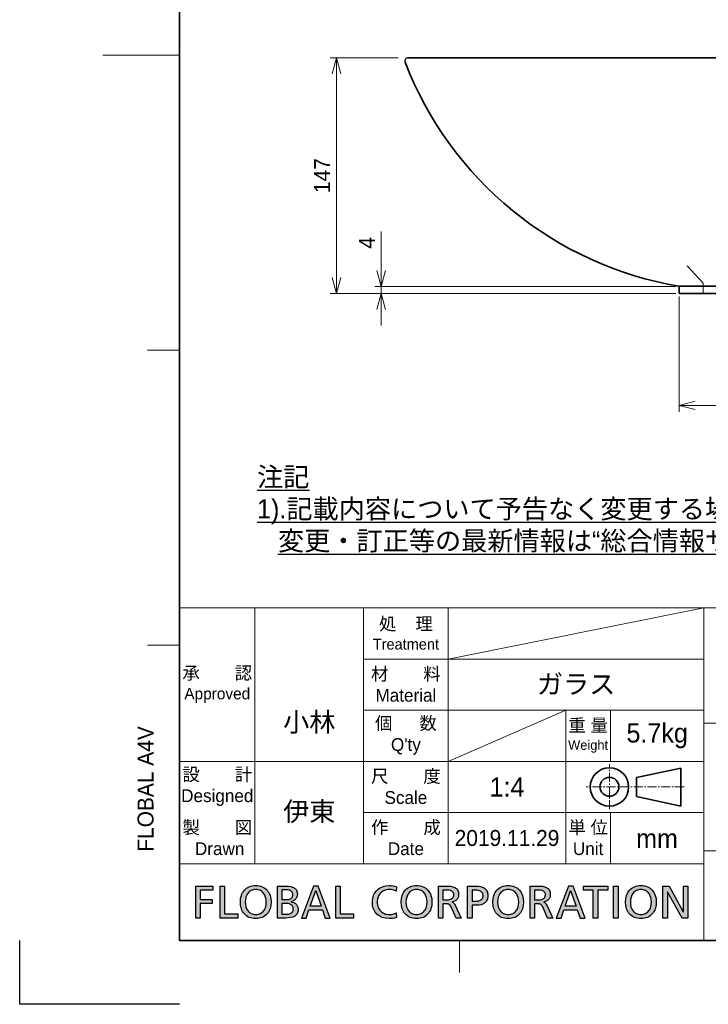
# Model space of a CAD drawing. Extents: x 0 to 840, y 0 to 1188.
# Tile 1 of 3: x 0 to 431, y 0 to 616. Entities that reach past the tile are written whole.
import ezdxf

# ---------------------------------------------------------------- set-up
doc = ezdxf.new("R2010")
doc.units = 0
doc.header["$LTSCALE"] = 0.3
doc.linetypes.add('CENTER2', pattern=[28.575, 19.05, -3.175, 3.175, -3.175])
doc.layers.get('0').update_dxf_attribs({"linetype": 'CONTINUOUS'})
doc.layers.get('DEFPOINTS').update_dxf_attribs({"linetype": 'CONTINUOUS'})
doc.layers.add('HOJO', color=8, linetype='CONTINUOUS', lineweight=13, plot=False)
for name, color, linetype, lineweight in [('TEXT', 7, 'CONTINUOUS', 25), ('中心線x.5', 4, 'CENTER2', 18), ('実線', 3, 'CONTINUOUS', 35), ('寸法', 2, 'CONTINUOUS', 18), ('細線', 7, 'CONTINUOUS', 18)]:
    doc.layers.add(name, color=color, linetype=linetype, lineweight=lineweight)
doc.styles.add('MS Pゴシック', font='txt')
doc.styles.get("Standard").update_dxf_attribs({"font": 'simplex.shx', "bigfont": 'bigfont.shx'})
doc.dimstyles.new('MyDim S＝1：4', dxfattribs={"dimtxt": 2.5, "dimasz": 2.5, "dimexe": 1, "dimexo": 0.5, "dimgap": 1, "dimtad": 3, "dimdsep": 46, "dimtxsty": 'MS Pゴシック', "dimblk": 'OPEN30', "dimcen": 0, "dimclrd": 256, "dimclre": 256, "dimclrt": 256, "dimazin": 2, "dimtfac": 1, "dimtmove": 0, "dimatfit": 3, "dimldrblk": 'OPEN30', "dimfxl": 1, "dimlwd": 18, "dimlwe": 18, "dimarcsym": 0})

# ---------------------------------------------------------------- blocks, each defined once
blk = doc.blocks.new('FLOBAL CORPORATIOM')
at = {"layer": 'TEXT'}
h = blk.add_hatch(color=256, dxfattribs=at)
h.paths.add_polyline_path([(16.86, 1.72), (16.79, 1.86), (16.7, 1.99), (16.6, 2.1), (16.48, 2.19), (16.35, 2.27), (16.21, 2.34), (16.06, 2.39), (15.73, 2.46), (15.01, 2.5), (13.79, 2.5), (13.79, -2.5), (14.5, -2.5), (14.5, -0.28), (14.93, -0.28), (15.19, -0.29), (15.3, -0.31), (15.36, -0.32), (15.41, -0.34), (15.46, -0.37), (15.51, -0.4), (15.55, -0.44), (15.6, -0.48), (15.69, -0.61), (15.77, -0.77), (16.54, -2.5), (17.35, -2.5), (16.41, -0.51), (16.3, -0.31), (16.25, -0.24), (16.19, -0.17), (16.13, -0.12), (16.07, -0.08), (15.92, -0.01), (15.92, 0.01), (16.13, 0.06), (16.33, 0.14), (16.5, 0.25), (16.65, 0.39), (16.72, 0.46), (16.78, 0.54), (16.83, 0.63), (16.87, 0.73), (16.91, 0.82), (16.93, 0.93), (16.95, 1.03), (16.95, 1.15), (16.94, 1.36), (16.91, 1.55)])
h.paths.add_polyline_path([(14.5, 1.87), (15.19, 1.87), (15.42, 1.86), (15.62, 1.82), (15.71, 1.79), (15.8, 1.76), (15.87, 1.72), (15.94, 1.67), (16, 1.62), (16.05, 1.56), (16.09, 1.5), (16.13, 1.44), (16.16, 1.37), (16.18, 1.29), (16.19, 1.21), (16.19, 1.13), (16.19, 1.04), (16.17, 0.96), (16.15, 0.88), (16.12, 0.81), (16.08, 0.74), (16.03, 0.67), (15.97, 0.61), (15.91, 0.56), (15.83, 0.51), (15.75, 0.47), (15.57, 0.41), (15.35, 0.36), (15.11, 0.35), (14.5, 0.35)], flags=16)
h.paths.add_polyline_path([(-37.77, -0.22), (-35.91, -0.22), (-35.91, 0.41), (-37.77, 0.41), (-37.77, 1.87), (-35.83, 1.87), (-35.83, 2.5), (-38.48, 2.5), (-38.48, -2.5), (-37.77, -2.5)])
h.paths.add_polyline_path([(-34.69, -2.5), (-31.88, -2.5), (-31.88, -1.87), (-33.97, -1.87), (-33.97, 2.5), (-34.69, 2.5)])
h.paths.add_polyline_path([(-30.34, 2.28), (-30.53, 2.16), (-30.71, 2.01), (-30.88, 1.85), (-31.02, 1.67), (-31.15, 1.47), (-31.26, 1.26), (-31.35, 1.03), (-31.47, 0.54), (-31.51, 0), (-31.47, -0.55), (-31.35, -1.04), (-31.26, -1.27), (-31.15, -1.49), (-31.03, -1.68), (-30.88, -1.86), (-30.72, -2.02), (-30.54, -2.17), (-30.34, -2.29), (-30.12, -2.4), (-29.89, -2.48), (-29.65, -2.54), (-29.38, -2.57), (-29.1, -2.59), (-28.83, -2.57), (-28.56, -2.54), (-28.32, -2.48), (-28.09, -2.4), (-27.87, -2.29), (-27.67, -2.17), (-27.49, -2.02), (-27.33, -1.86), (-27.18, -1.68), (-27.06, -1.49), (-26.95, -1.27), (-26.86, -1.04), (-26.74, -0.55), (-26.7, 0), (-26.74, 0.54), (-26.86, 1.03), (-26.95, 1.26), (-27.06, 1.47), (-27.19, 1.67), (-27.33, 1.85), (-27.5, 2.01), (-27.68, 2.16), (-27.87, 2.28), (-28.09, 2.39), (-28.32, 2.47), (-28.57, 2.54), (-28.83, 2.57), (-29.1, 2.59), (-29.38, 2.57), (-29.64, 2.54), (-29.89, 2.47), (-30.12, 2.39)])
h.paths.add_polyline_path([(-29.83, 1.8), (-29.67, 1.86), (-29.49, 1.92), (-29.31, 1.95), (-29.1, 1.96), (-28.9, 1.94), (-28.72, 1.91), (-28.54, 1.86), (-28.38, 1.79), (-28.23, 1.7), (-28.1, 1.6), (-27.98, 1.49), (-27.87, 1.36), (-27.77, 1.22), (-27.69, 1.06), (-27.56, 0.73), (-27.48, 0.38), (-27.46, 0), (-27.48, -0.37), (-27.55, -0.73), (-27.67, -1.06), (-27.75, -1.21), (-27.85, -1.35), (-27.96, -1.48), (-28.08, -1.6), (-28.21, -1.7), (-28.36, -1.79), (-28.52, -1.86), (-28.7, -1.91), (-28.9, -1.94), (-29.1, -1.96), (-29.31, -1.94), (-29.51, -1.91), (-29.69, -1.86), (-29.85, -1.79), (-30, -1.7), (-30.13, -1.6), (-30.25, -1.48), (-30.36, -1.35), (-30.45, -1.21), (-30.54, -1.06), (-30.66, -0.73), (-30.73, -0.37), (-30.75, 0), (-30.73, 0.38), (-30.65, 0.74), (-30.52, 1.07), (-30.44, 1.22), (-30.34, 1.36), (-30.23, 1.49), (-30.11, 1.61), (-29.98, 1.71)], flags=16)
h.paths.add_polyline_path([(-25.71, -2.5), (-24.38, -2.5), (-24.01, -2.49), (-23.65, -2.44), (-23.33, -2.36), (-23.18, -2.31), (-23.04, -2.24), (-22.92, -2.16), (-22.81, -2.06), (-22.71, -1.95), (-22.63, -1.83), (-22.56, -1.69), (-22.51, -1.53), (-22.48, -1.36), (-22.47, -1.17), (-22.48, -1.04), (-22.5, -0.92), (-22.52, -0.8), (-22.56, -0.69), (-22.61, -0.59), (-22.66, -0.49), (-22.73, -0.41), (-22.8, -0.32), (-22.88, -0.25), (-22.97, -0.19), (-23.06, -0.13), (-23.17, -0.08), (-23.39, 0), (-23.63, 0.04), (-23.63, 0.05), (-23.41, 0.12), (-23.21, 0.21), (-23.03, 0.31), (-22.95, 0.38), (-22.88, 0.45), (-22.82, 0.52), (-22.76, 0.6), (-22.71, 0.69), (-22.68, 0.79), (-22.64, 0.89), (-22.62, 1), (-22.6, 1.24), (-22.61, 1.41), (-22.64, 1.56), (-22.68, 1.7), (-22.73, 1.83), (-22.8, 1.94), (-22.88, 2.04), (-22.98, 2.14), (-23.09, 2.22), (-23.21, 2.29), (-23.35, 2.34), (-23.65, 2.43), (-23.98, 2.48), (-24.36, 2.5), (-25.71, 2.5)])
h.paths.add_polyline_path([(-25, 1.91), (-24.24, 1.91), (-24.08, 1.9), (-23.92, 1.88), (-23.77, 1.83), (-23.69, 1.8), (-23.63, 1.76), (-23.56, 1.72), (-23.5, 1.66), (-23.45, 1.6), (-23.4, 1.53), (-23.37, 1.46), (-23.34, 1.37), (-23.32, 1.27), (-23.32, 1.17), (-23.33, 1.04), (-23.35, 0.92), (-23.38, 0.82), (-23.42, 0.73), (-23.48, 0.65), (-23.54, 0.59), (-23.62, 0.53), (-23.7, 0.49), (-23.79, 0.45), (-23.89, 0.42), (-24.11, 0.39), (-24.6, 0.37), (-25, 0.37)], flags=16)
h.paths.add_polyline_path([(-25, -0.22), (-24.53, -0.22), (-24.07, -0.25), (-23.85, -0.3), (-23.75, -0.33), (-23.65, -0.37), (-23.56, -0.42), (-23.48, -0.48), (-23.41, -0.56), (-23.35, -0.64), (-23.3, -0.73), (-23.26, -0.84), (-23.24, -0.97), (-23.23, -1.1), (-23.24, -1.22), (-23.26, -1.33), (-23.29, -1.43), (-23.33, -1.51), (-23.39, -1.59), (-23.45, -1.66), (-23.52, -1.71), (-23.6, -1.76), (-23.69, -1.8), (-23.79, -1.83), (-23.99, -1.88), (-24.46, -1.91), (-25, -1.91)], flags=16)
h.paths.add_polyline_path([(-21.97, -2.5), (-21.22, -2.5), (-20.78, -1.24), (-18.67, -1.24), (-18.23, -2.5), (-17.45, -2.5), (-19.32, 2.5), (-20.08, 2.5)])
h.paths.add_polyline_path([(-19.72, 1.78), (-18.88, -0.65), (-20.57, -0.65)], flags=16)
h.paths.add_polyline_path([(-15.89, 2.5), (-16.6, 2.5), (-16.6, -2.5), (-13.8, -2.5), (-13.8, -1.87), (-15.89, -1.87)])
h.paths.add_polyline_path([(-9.04, 2.47), (-9.29, 2.39), (-9.52, 2.29), (-9.74, 2.17), (-9.94, 2.03), (-10.13, 1.87), (-10.29, 1.69), (-10.44, 1.5), (-10.57, 1.29), (-10.68, 1.07), (-10.76, 0.83), (-10.82, 0.57), (-10.86, 0.3), (-10.87, 0.02), (-10.86, -0.27), (-10.83, -0.55), (-10.77, -0.81), (-10.69, -1.06), (-10.58, -1.29), (-10.46, -1.5), (-10.31, -1.7), (-10.15, -1.88), (-9.97, -2.04), (-9.77, -2.18), (-9.55, -2.3), (-9.32, -2.4), (-9.07, -2.48), (-8.81, -2.54), (-8.24, -2.59), (-7.7, -2.56), (-7.4, -2.5), (-7.1, -2.41), (-7.14, -1.71), (-7.25, -1.77), (-7.37, -1.81), (-7.65, -1.89), (-7.95, -1.94), (-8.23, -1.96), (-8.42, -1.95), (-8.61, -1.92), (-8.79, -1.88), (-8.96, -1.82), (-9.13, -1.74), (-9.28, -1.65), (-9.43, -1.54), (-9.56, -1.42), (-9.68, -1.28), (-9.79, -1.14), (-9.89, -0.97), (-9.97, -0.8), (-10.03, -0.62), (-10.08, -0.42), (-10.11, -0.22), (-10.12, 0), (-10.11, 0.21), (-10.08, 0.41), (-10.04, 0.6), (-9.98, 0.78), (-9.9, 0.95), (-9.81, 1.11), (-9.71, 1.26), (-9.59, 1.4), (-9.46, 1.52), (-9.31, 1.63), (-9.15, 1.73), (-8.98, 1.81), (-8.8, 1.87), (-8.61, 1.92), (-8.41, 1.95), (-8.2, 1.96, -0.133027), (-7.16, 1.68), (-7.11, 2.37, 0.10488), (-8.23, 2.59), (-8.78, 2.53)])
h.paths.add_polyline_path([(-5.39, 2.16), (-5.57, 2.01), (-5.73, 1.85), (-5.88, 1.67), (-6.01, 1.47), (-6.11, 1.26), (-6.2, 1.03), (-6.33, 0.54), (-6.37, 0), (-6.33, -0.55), (-6.2, -1.04), (-6.12, -1.27), (-6.01, -1.49), (-5.88, -1.68), (-5.74, -1.86), (-5.57, -2.02), (-5.39, -2.17), (-5.19, -2.29), (-4.98, -2.4), (-4.75, -2.48), (-4.5, -2.54), (-4.24, -2.57), (-3.96, -2.59), (-3.68, -2.57), (-3.42, -2.54), (-3.17, -2.48), (-2.94, -2.4), (-2.73, -2.29), (-2.53, -2.17), (-2.35, -2.02), (-2.18, -1.86), (-2.04, -1.68), (-1.91, -1.49), (-1.8, -1.27), (-1.71, -1.04), (-1.59, -0.55), (-1.55, 0), (-1.59, 0.54), (-1.71, 1.03), (-1.8, 1.26), (-1.91, 1.47), (-2.04, 1.67), (-2.19, 1.85), (-2.35, 2.01), (-2.53, 2.16), (-2.73, 2.28), (-2.94, 2.39), (-3.17, 2.47), (-3.42, 2.54), (-3.68, 2.57), (-3.96, 2.59), (-4.24, 2.57), (-4.5, 2.54), (-4.75, 2.47), (-4.98, 2.39), (-5.19, 2.28)])
h.paths.add_polyline_path([(-4.83, 1.71), (-4.68, 1.8), (-4.52, 1.86), (-4.35, 1.92), (-4.16, 1.95), (-3.96, 1.96), (-3.76, 1.94), (-3.57, 1.91), (-3.4, 1.86), (-3.24, 1.79), (-3.09, 1.7), (-2.95, 1.6), (-2.83, 1.49), (-2.72, 1.36), (-2.63, 1.22), (-2.54, 1.06), (-2.41, 0.73), (-2.34, 0.38), (-2.31, 0), (-2.34, -0.37), (-2.41, -0.73), (-2.53, -1.06), (-2.61, -1.21), (-2.7, -1.35), (-2.81, -1.48), (-2.93, -1.6), (-3.07, -1.7), (-3.22, -1.79), (-3.38, -1.86), (-3.56, -1.91), (-3.75, -1.94), (-3.96, -1.96), (-4.17, -1.94), (-4.36, -1.91), (-4.54, -1.86), (-4.7, -1.79), (-4.85, -1.7), (-4.99, -1.6), (-5.11, -1.48), (-5.22, -1.35), (-5.31, -1.21), (-5.39, -1.06), (-5.51, -0.73), (-5.58, -0.37), (-5.61, 0), (-5.58, 0.38), (-5.5, 0.74), (-5.38, 1.07), (-5.29, 1.22), (-5.2, 1.36), (-5.09, 1.49), (-4.97, 1.61)], flags=16)
h.paths.add_polyline_path([(-0.54, -2.5), (0.17, -2.5), (0.17, -0.28), (0.6, -0.28), (0.86, -0.29), (0.98, -0.31), (1.03, -0.32), (1.08, -0.34), (1.13, -0.37), (1.18, -0.4), (1.23, -0.44), (1.27, -0.48), (1.36, -0.61), (1.44, -0.77), (2.21, -2.5), (3.03, -2.5), (2.08, -0.51), (1.97, -0.31), (1.92, -0.24), (1.86, -0.17), (1.81, -0.12), (1.74, -0.08), (1.59, -0.01), (1.59, 0.01), (1.8, 0.06), (2, 0.14), (2.17, 0.25), (2.33, 0.39), (2.39, 0.46), (2.45, 0.54), (2.5, 0.63), (2.54, 0.73), (2.58, 0.82), (2.6, 0.93), (2.62, 1.03), (2.62, 1.15), (2.61, 1.36), (2.58, 1.55), (2.53, 1.72), (2.46, 1.86), (2.37, 1.99), (2.27, 2.1), (2.15, 2.19), (2.02, 2.27), (1.88, 2.34), (1.73, 2.39), (1.4, 2.46), (0.68, 2.5), (-0.54, 2.5)])
h.paths.add_polyline_path([(0.17, 1.87), (0.86, 1.87), (1.09, 1.86), (1.3, 1.82), (1.39, 1.79), (1.47, 1.76), (1.54, 1.72), (1.61, 1.67), (1.67, 1.62), (1.72, 1.56), (1.76, 1.5), (1.8, 1.44), (1.83, 1.37), (1.85, 1.29), (1.86, 1.21), (1.86, 1.13), (1.86, 1.04), (1.85, 0.96), (1.82, 0.88), (1.79, 0.81), (1.75, 0.74), (1.7, 0.67), (1.64, 0.61), (1.58, 0.56), (1.51, 0.51), (1.42, 0.47), (1.24, 0.41), (1.02, 0.36), (0.78, 0.35), (0.17, 0.35)], flags=16)
h.paths.add_polyline_path([(4.01, -2.5), (4.73, -2.5), (4.73, -0.5), (5.43, -0.5), (5.77, -0.48), (6.09, -0.42), (6.39, -0.32), (6.53, -0.25), (6.66, -0.17), (6.77, -0.07), (6.88, 0.04), (6.97, 0.16), (7.05, 0.3), (7.12, 0.45), (7.16, 0.62), (7.19, 0.8), (7.2, 1), (7.19, 1.21), (7.16, 1.39), (7.12, 1.56), (7.05, 1.72), (6.97, 1.85), (6.88, 1.98), (6.77, 2.08), (6.65, 2.18), (6.51, 2.26), (6.37, 2.33), (6.05, 2.43), (5.7, 2.48), (5.32, 2.5), (4.01, 2.5)])
h.paths.add_polyline_path([(4.73, 1.87), (5.34, 1.87), (5.51, 1.86), (5.7, 1.82), (5.88, 1.76), (6.06, 1.68), (6.14, 1.62), (6.21, 1.56), (6.28, 1.49), (6.33, 1.41), (6.38, 1.32), (6.41, 1.23), (6.43, 1.12), (6.44, 1.01), (6.44, 0.89), (6.42, 0.78), (6.39, 0.68), (6.35, 0.59), (6.3, 0.51), (6.24, 0.44), (6.18, 0.38), (6.11, 0.32), (6.03, 0.27), (5.95, 0.23), (5.78, 0.17), (5.61, 0.14), (5.44, 0.13), (4.73, 0.13)], flags=16)
h.paths.add_polyline_path([(8.94, 2.16), (8.76, 2.01), (8.59, 1.85), (8.45, 1.67), (8.32, 1.47), (8.21, 1.26), (8.12, 1.03), (8, 0.54), (7.96, 0), (8, -0.55), (8.12, -1.04), (8.21, -1.27), (8.32, -1.49), (8.45, -1.68), (8.59, -1.86), (8.76, -2.02), (8.94, -2.17), (9.13, -2.29), (9.35, -2.4), (9.58, -2.48), (9.83, -2.54), (10.09, -2.57), (10.37, -2.59), (10.65, -2.57), (10.91, -2.54), (11.16, -2.48), (11.39, -2.4), (11.6, -2.29), (11.8, -2.17), (11.98, -2.02), (12.14, -1.86), (12.29, -1.68), (12.42, -1.49), (12.52, -1.27), (12.61, -1.04), (12.73, -0.55), (12.77, 0), (12.73, 0.54), (12.61, 1.03), (12.52, 1.26), (12.41, 1.47), (12.29, 1.67), (12.14, 1.85), (11.98, 2.01), (11.8, 2.16), (11.6, 2.28), (11.38, 2.39), (11.15, 2.47), (10.91, 2.54), (10.65, 2.57), (10.37, 2.59), (10.09, 2.57), (9.83, 2.54), (9.58, 2.47), (9.35, 2.39), (9.14, 2.28)])
h.paths.add_polyline_path([(9.36, 1.61), (9.5, 1.71), (9.65, 1.8), (9.81, 1.86), (9.98, 1.92), (10.17, 1.95), (10.37, 1.96), (10.57, 1.94), (10.76, 1.91), (10.93, 1.86), (11.09, 1.79), (11.24, 1.7), (11.37, 1.6), (11.5, 1.49), (11.61, 1.36), (11.7, 1.22), (11.79, 1.06), (11.91, 0.73), (11.99, 0.38), (12.02, 0), (11.99, -0.37), (11.92, -0.73), (11.8, -1.06), (11.72, -1.21), (11.62, -1.35), (11.52, -1.48), (11.4, -1.6), (11.26, -1.7), (11.11, -1.79), (10.95, -1.86), (10.77, -1.91), (10.58, -1.94), (10.37, -1.96), (10.16, -1.94), (9.97, -1.91), (9.79, -1.86), (9.62, -1.79), (9.47, -1.7), (9.34, -1.6), (9.22, -1.48), (9.11, -1.35), (9.02, -1.21), (8.94, -1.06), (8.82, -0.73), (8.74, -0.37), (8.72, 0), (8.75, 0.38), (8.82, 0.74), (8.95, 1.07), (9.03, 1.22), (9.13, 1.36), (9.24, 1.49)], flags=16)
h.paths.add_polyline_path([(17.88, -2.5), (18.63, -2.5), (19.07, -1.24), (21.18, -1.24), (21.62, -2.5), (22.4, -2.5), (20.53, 2.5), (19.78, 2.5)])
h.paths.add_polyline_path([(20.13, 1.78), (20.98, -0.65), (19.28, -0.65)], flags=16)
h.paths.add_polyline_path([(23.68, 1.87), (23.68, -2.5), (24.4, -2.5), (24.4, 1.87), (25.95, 1.87), (25.95, 2.5), (22.13, 2.5), (22.13, 1.87)])
h.paths.add_polyline_path([(27.56, 2.5), (26.85, 2.5), (26.85, -2.5), (27.56, -2.5)])
h.paths.add_polyline_path([(32.55, 2.16), (32.35, 2.28), (32.14, 2.39), (31.91, 2.47), (31.66, 2.54), (31.4, 2.57), (31.12, 2.59), (30.84, 2.57), (30.58, 2.54), (30.33, 2.47), (30.1, 2.39), (29.89, 2.28), (29.69, 2.16), (29.51, 2.01), (29.35, 1.85), (29.2, 1.67), (29.07, 1.47), (28.97, 1.26), (28.88, 1.03), (28.75, 0.54), (28.71, 0), (28.75, -0.55), (28.88, -1.04), (28.96, -1.27), (29.07, -1.49), (29.2, -1.68), (29.34, -1.86), (29.51, -2.02), (29.69, -2.17), (29.89, -2.29), (30.1, -2.4), (30.33, -2.48), (30.58, -2.54), (30.84, -2.57), (31.12, -2.59), (31.4, -2.57), (31.66, -2.54), (31.91, -2.48), (32.14, -2.4), (32.35, -2.29), (32.55, -2.17), (32.73, -2.02), (32.9, -1.86), (33.04, -1.68), (33.17, -1.49), (33.28, -1.27), (33.37, -1.04), (33.49, -0.55), (33.53, 0), (33.49, 0.54), (33.36, 1.03), (33.27, 1.26), (33.17, 1.47), (33.04, 1.67), (32.89, 1.85), (32.73, 2.01)])
h.paths.add_polyline_path([(32.13, 1.6), (32.25, 1.49), (32.36, 1.36), (32.45, 1.22), (32.54, 1.06), (32.67, 0.73), (32.74, 0.38), (32.77, 0), (32.74, -0.37), (32.67, -0.73), (32.55, -1.06), (32.47, -1.21), (32.38, -1.35), (32.27, -1.48), (32.15, -1.6), (32.01, -1.7), (31.86, -1.79), (31.7, -1.86), (31.52, -1.91), (31.33, -1.94), (31.12, -1.96), (30.91, -1.94), (30.72, -1.91), (30.54, -1.86), (30.38, -1.79), (30.23, -1.7), (30.09, -1.6), (29.97, -1.48), (29.86, -1.35), (29.77, -1.21), (29.69, -1.06), (29.57, -0.73), (29.5, -0.37), (29.47, 0), (29.5, 0.38), (29.58, 0.74), (29.7, 1.07), (29.79, 1.22), (29.88, 1.36), (29.99, 1.49), (30.11, 1.61), (30.25, 1.71), (30.4, 1.8), (30.56, 1.86), (30.73, 1.92), (30.92, 1.95), (31.12, 1.96), (31.32, 1.94), (31.51, 1.91), (31.68, 1.86), (31.84, 1.79), (31.99, 1.7)], flags=16)
h.paths.add_polyline_path([(34.57, 2.5), (34.57, -2.5), (35.29, -2.5), (35.29, 1.61), (35.3, 1.61), (37.57, -2.5), (38.48, -2.5), (38.48, 2.5), (37.77, 2.5), (37.77, -1.53), (37.75, -1.53), (35.55, 2.5)])
for points in [[(-38.48, 2.5), (-35.83, 2.5), (-35.83, 1.87), (-37.77, 1.87), (-37.77, 0.41), (-35.91, 0.41), (-35.91, -0.22), (-37.77, -0.22), (-37.77, -2.5), (-38.48, -2.5), (-38.48, 2.5)], [(-34.69, 2.5), (-33.97, 2.5), (-33.97, -1.87), (-31.88, -1.87), (-31.88, -2.5), (-34.69, -2.5), (-34.69, 2.5)], [(-29.1, 2.59), (-28.83, 2.57), (-28.57, 2.54), (-28.32, 2.47), (-28.09, 2.39), (-27.87, 2.28), (-27.68, 2.16), (-27.5, 2.01), (-27.33, 1.85), (-27.19, 1.67), (-27.06, 1.47), (-26.95, 1.26), (-26.86, 1.03), (-26.74, 0.54), (-26.7, 0), (-26.74, -0.55), (-26.86, -1.04), (-26.95, -1.27), (-27.06, -1.49), (-27.18, -1.68), (-27.33, -1.86), (-27.49, -2.02), (-27.67, -2.17), (-27.87, -2.29), (-28.09, -2.4), (-28.32, -2.48), (-28.56, -2.54), (-28.83, -2.57), (-29.1, -2.59), (-29.38, -2.57), (-29.65, -2.54), (-29.89, -2.48), (-30.12, -2.4), (-30.34, -2.29), (-30.54, -2.17), (-30.72, -2.02), (-30.88, -1.86), (-31.03, -1.68), (-31.15, -1.49), (-31.26, -1.27), (-31.35, -1.04), (-31.47, -0.55), (-31.51, 0), (-31.47, 0.54), (-31.35, 1.03), (-31.26, 1.26), (-31.15, 1.47), (-31.02, 1.67), (-30.88, 1.85), (-30.71, 2.01), (-30.53, 2.16), (-30.34, 2.28), (-30.12, 2.39), (-29.89, 2.47), (-29.64, 2.54), (-29.38, 2.57), (-29.1, 2.59)], [(-29.1, -1.96), (-28.9, -1.94), (-28.7, -1.91), (-28.52, -1.86), (-28.36, -1.79), (-28.21, -1.7), (-28.08, -1.6), (-27.96, -1.48), (-27.85, -1.35), (-27.75, -1.21), (-27.67, -1.06), (-27.55, -0.73), (-27.48, -0.37), (-27.46, 0), (-27.48, 0.38), (-27.56, 0.73), (-27.69, 1.06), (-27.77, 1.22), (-27.87, 1.36), (-27.98, 1.49), (-28.1, 1.6), (-28.23, 1.7), (-28.38, 1.79), (-28.54, 1.86), (-28.72, 1.91), (-28.9, 1.94), (-29.1, 1.96), (-29.31, 1.95), (-29.49, 1.92), (-29.67, 1.86), (-29.83, 1.8), (-29.98, 1.71), (-30.11, 1.61), (-30.23, 1.49), (-30.34, 1.36), (-30.44, 1.22), (-30.52, 1.07), (-30.65, 0.74), (-30.73, 0.38), (-30.75, 0), (-30.73, -0.37), (-30.66, -0.73), (-30.54, -1.06), (-30.45, -1.21), (-30.36, -1.35), (-30.25, -1.48), (-30.13, -1.6), (-30, -1.7), (-29.85, -1.79), (-29.69, -1.86), (-29.51, -1.91), (-29.31, -1.94), (-29.1, -1.96)], [(-25.71, 2.5), (-24.36, 2.5), (-23.98, 2.48), (-23.65, 2.43), (-23.35, 2.34), (-23.21, 2.29), (-23.09, 2.22), (-22.98, 2.14), (-22.88, 2.04), (-22.8, 1.94), (-22.73, 1.83), (-22.68, 1.7), (-22.64, 1.56), (-22.61, 1.41), (-22.6, 1.24), (-22.62, 1), (-22.64, 0.89), (-22.68, 0.79), (-22.71, 0.69), (-22.76, 0.6), (-22.82, 0.52), (-22.88, 0.45), (-22.95, 0.38), (-23.03, 0.31), (-23.21, 0.21), (-23.41, 0.12), (-23.63, 0.05), (-23.63, 0.04), (-23.39, 0), (-23.17, -0.08), (-23.06, -0.13), (-22.97, -0.19), (-22.88, -0.25), (-22.8, -0.32), (-22.73, -0.41), (-22.66, -0.49), (-22.61, -0.59), (-22.56, -0.69), (-22.52, -0.8), (-22.5, -0.92), (-22.48, -1.04), (-22.47, -1.17), (-22.48, -1.36), (-22.51, -1.53), (-22.56, -1.69), (-22.63, -1.83), (-22.71, -1.95), (-22.81, -2.06), (-22.92, -2.16), (-23.04, -2.24), (-23.18, -2.31), (-23.33, -2.36), (-23.65, -2.44), (-24.01, -2.49), (-24.38, -2.5), (-25.71, -2.5), (-25.71, 2.5)], [(-25, 0.37), (-24.6, 0.37), (-24.11, 0.39), (-23.89, 0.42), (-23.79, 0.45), (-23.7, 0.49), (-23.62, 0.53), (-23.54, 0.59), (-23.48, 0.65), (-23.42, 0.73), (-23.38, 0.82), (-23.35, 0.92), (-23.33, 1.04), (-23.32, 1.17), (-23.32, 1.27), (-23.34, 1.37), (-23.37, 1.46), (-23.4, 1.53), (-23.45, 1.6), (-23.5, 1.66), (-23.56, 1.72), (-23.63, 1.76), (-23.69, 1.8), (-23.77, 1.83), (-23.92, 1.88), (-24.08, 1.9), (-24.24, 1.91), (-25, 1.91), (-25, 0.37)], [(-18.23, -2.5), (-17.45, -2.5), (-19.32, 2.5), (-20.08, 2.5), (-21.97, -2.5), (-21.22, -2.5), (-20.78, -1.24), (-18.67, -1.24), (-18.23, -2.5)], [(-20.57, -0.65), (-19.72, 1.78), (-18.88, -0.65), (-20.57, -0.65)], [(-16.6, 2.5), (-15.89, 2.5), (-15.89, -1.87), (-13.8, -1.87), (-13.8, -2.5), (-16.6, -2.5), (-16.6, 2.5)], [(-3.96, 2.59), (-3.68, 2.57), (-3.42, 2.54), (-3.17, 2.47), (-2.94, 2.39), (-2.73, 2.28), (-2.53, 2.16), (-2.35, 2.01), (-2.19, 1.85), (-2.04, 1.67), (-1.91, 1.47), (-1.8, 1.26), (-1.71, 1.03), (-1.59, 0.54), (-1.55, 0), (-1.59, -0.55), (-1.71, -1.04), (-1.8, -1.27), (-1.91, -1.49), (-2.04, -1.68), (-2.18, -1.86), (-2.35, -2.02), (-2.53, -2.17), (-2.73, -2.29), (-2.94, -2.4), (-3.17, -2.48), (-3.42, -2.54), (-3.68, -2.57), (-3.96, -2.59), (-4.24, -2.57), (-4.5, -2.54), (-4.75, -2.48), (-4.98, -2.4), (-5.19, -2.29), (-5.39, -2.17), (-5.57, -2.02), (-5.74, -1.86), (-5.88, -1.68), (-6.01, -1.49), (-6.12, -1.27), (-6.2, -1.04), (-6.33, -0.55), (-6.37, 0), (-6.33, 0.54), (-6.2, 1.03), (-6.11, 1.26), (-6.01, 1.47), (-5.88, 1.67), (-5.73, 1.85), (-5.57, 2.01), (-5.39, 2.16), (-5.19, 2.28), (-4.98, 2.39), (-4.75, 2.47), (-4.5, 2.54), (-4.24, 2.57), (-3.96, 2.59)], [(-3.96, -1.96), (-3.75, -1.94), (-3.56, -1.91), (-3.38, -1.86), (-3.22, -1.79), (-3.07, -1.7), (-2.93, -1.6), (-2.81, -1.48), (-2.7, -1.35), (-2.61, -1.21), (-2.53, -1.06), (-2.41, -0.73), (-2.34, -0.37), (-2.31, 0), (-2.34, 0.38), (-2.41, 0.73), (-2.54, 1.06), (-2.63, 1.22), (-2.72, 1.36), (-2.83, 1.49), (-2.95, 1.6), (-3.09, 1.7), (-3.24, 1.79), (-3.4, 1.86), (-3.57, 1.91), (-3.76, 1.94), (-3.96, 1.96), (-4.16, 1.95), (-4.35, 1.92), (-4.52, 1.86), (-4.68, 1.8), (-4.83, 1.71), (-4.97, 1.61), (-5.09, 1.49), (-5.2, 1.36), (-5.29, 1.22), (-5.38, 1.07), (-5.5, 0.74), (-5.58, 0.38), (-5.61, 0), (-5.58, -0.37), (-5.51, -0.73), (-5.39, -1.06), (-5.31, -1.21), (-5.22, -1.35), (-5.11, -1.48), (-4.99, -1.6), (-4.85, -1.7), (-4.7, -1.79), (-4.54, -1.86), (-4.36, -1.91), (-4.17, -1.94), (-3.96, -1.96)], [(-0.54, 2.5), (0.68, 2.5), (1.4, 2.46), (1.73, 2.39), (1.88, 2.34), (2.02, 2.27), (2.15, 2.19), (2.27, 2.1), (2.37, 1.99), (2.46, 1.86), (2.53, 1.72), (2.58, 1.55), (2.61, 1.36), (2.62, 1.15), (2.62, 1.03), (2.6, 0.93), (2.58, 0.82), (2.54, 0.73), (2.5, 0.63), (2.45, 0.54), (2.39, 0.46), (2.33, 0.39), (2.17, 0.25), (2, 0.14), (1.8, 0.06), (1.59, 0.01), (1.59, -0.01), (1.74, -0.08), (1.81, -0.12), (1.86, -0.17), (1.92, -0.24), (1.97, -0.31), (2.08, -0.51), (3.03, -2.5), (2.21, -2.5), (1.44, -0.77), (1.36, -0.61), (1.27, -0.48), (1.23, -0.44), (1.18, -0.4), (1.13, -0.37), (1.08, -0.34), (1.03, -0.32), (0.98, -0.31), (0.86, -0.29), (0.6, -0.28), (0.17, -0.28), (0.17, -2.5), (-0.54, -2.5), (-0.54, 2.5)], [(0.17, 0.35), (0.78, 0.35), (1.02, 0.36), (1.24, 0.41), (1.42, 0.47), (1.51, 0.51), (1.58, 0.56), (1.64, 0.61), (1.7, 0.67), (1.75, 0.74), (1.79, 0.81), (1.82, 0.88), (1.85, 0.96), (1.86, 1.04), (1.86, 1.13), (1.86, 1.21), (1.85, 1.29), (1.83, 1.37), (1.8, 1.44), (1.76, 1.5), (1.72, 1.56), (1.67, 1.62), (1.61, 1.67), (1.54, 1.72), (1.47, 1.76), (1.39, 1.79), (1.3, 1.82), (1.09, 1.86), (0.86, 1.87), (0.17, 1.87), (0.17, 0.35)], [(4.01, 2.5), (5.32, 2.5), (5.7, 2.48), (6.05, 2.43), (6.37, 2.33), (6.51, 2.26), (6.65, 2.18), (6.77, 2.08), (6.88, 1.98), (6.97, 1.85), (7.05, 1.72), (7.12, 1.56), (7.16, 1.39), (7.19, 1.21), (7.2, 1), (7.19, 0.8), (7.16, 0.62), (7.12, 0.45), (7.05, 0.3), (6.97, 0.16), (6.88, 0.04), (6.77, -0.07), (6.66, -0.17), (6.53, -0.25), (6.39, -0.32), (6.09, -0.42), (5.77, -0.48), (5.43, -0.5), (4.73, -0.5), (4.73, -2.5), (4.01, -2.5), (4.01, 2.5)], [(4.73, 0.13), (5.44, 0.13), (5.61, 0.14), (5.78, 0.17), (5.95, 0.23), (6.03, 0.27), (6.11, 0.32), (6.18, 0.38), (6.24, 0.44), (6.3, 0.51), (6.35, 0.59), (6.39, 0.68), (6.42, 0.78), (6.44, 0.89), (6.44, 1.01), (6.43, 1.12), (6.41, 1.23), (6.38, 1.32), (6.33, 1.41), (6.28, 1.49), (6.21, 1.56), (6.14, 1.62), (6.06, 1.68), (5.88, 1.76), (5.7, 1.82), (5.51, 1.86), (5.34, 1.87), (4.73, 1.87), (4.73, 0.13)], [(10.37, 2.59), (10.65, 2.57), (10.91, 2.54), (11.15, 2.47), (11.38, 2.39), (11.6, 2.28), (11.8, 2.16), (11.98, 2.01), (12.14, 1.85), (12.29, 1.67), (12.41, 1.47), (12.52, 1.26), (12.61, 1.03), (12.73, 0.54), (12.77, 0), (12.73, -0.55), (12.61, -1.04), (12.52, -1.27), (12.42, -1.49), (12.29, -1.68), (12.14, -1.86), (11.98, -2.02), (11.8, -2.17), (11.6, -2.29), (11.39, -2.4), (11.16, -2.48), (10.91, -2.54), (10.65, -2.57), (10.37, -2.59), (10.09, -2.57), (9.83, -2.54), (9.58, -2.48), (9.35, -2.4), (9.13, -2.29), (8.94, -2.17), (8.76, -2.02), (8.59, -1.86), (8.45, -1.68), (8.32, -1.49), (8.21, -1.27), (8.12, -1.04), (8, -0.55), (7.96, 0), (8, 0.54), (8.12, 1.03), (8.21, 1.26), (8.32, 1.47), (8.45, 1.67), (8.59, 1.85), (8.76, 2.01), (8.94, 2.16), (9.14, 2.28), (9.35, 2.39), (9.58, 2.47), (9.83, 2.54), (10.09, 2.57), (10.37, 2.59)], [(10.37, -1.96), (10.58, -1.94), (10.77, -1.91), (10.95, -1.86), (11.11, -1.79), (11.26, -1.7), (11.4, -1.6), (11.52, -1.48), (11.62, -1.35), (11.72, -1.21), (11.8, -1.06), (11.92, -0.73), (11.99, -0.37), (12.02, 0), (11.99, 0.38), (11.91, 0.73), (11.79, 1.06), (11.7, 1.22), (11.61, 1.36), (11.5, 1.49), (11.37, 1.6), (11.24, 1.7), (11.09, 1.79), (10.93, 1.86), (10.76, 1.91), (10.57, 1.94), (10.37, 1.96), (10.17, 1.95), (9.98, 1.92), (9.81, 1.86), (9.65, 1.8), (9.5, 1.71), (9.36, 1.61), (9.24, 1.49), (9.13, 1.36), (9.03, 1.22), (8.95, 1.07), (8.82, 0.74), (8.75, 0.38), (8.72, 0), (8.74, -0.37), (8.82, -0.73), (8.94, -1.06), (9.02, -1.21), (9.11, -1.35), (9.22, -1.48), (9.34, -1.6), (9.47, -1.7), (9.62, -1.79), (9.79, -1.86), (9.97, -1.91), (10.16, -1.94), (10.37, -1.96)], [(13.79, 2.5), (15.01, 2.5), (15.73, 2.46), (16.06, 2.39), (16.21, 2.34), (16.35, 2.27), (16.48, 2.19), (16.6, 2.1), (16.7, 1.99), (16.79, 1.86), (16.86, 1.72), (16.91, 1.55), (16.94, 1.36), (16.95, 1.15), (16.95, 1.03), (16.93, 0.93), (16.91, 0.82), (16.87, 0.73), (16.83, 0.63), (16.78, 0.54), (16.72, 0.46), (16.65, 0.39), (16.5, 0.25), (16.33, 0.14), (16.13, 0.06), (15.92, 0.01), (15.92, -0.01), (16.07, -0.08), (16.13, -0.12), (16.19, -0.17), (16.25, -0.24), (16.3, -0.31), (16.41, -0.51), (17.35, -2.5), (16.54, -2.5), (15.77, -0.77), (15.69, -0.61), (15.6, -0.48), (15.55, -0.44), (15.51, -0.4), (15.46, -0.37), (15.41, -0.34), (15.36, -0.32), (15.3, -0.31), (15.19, -0.29), (14.93, -0.28), (14.5, -0.28), (14.5, -2.5), (13.79, -2.5), (13.79, 2.5)], [(14.5, 0.35), (15.11, 0.35), (15.35, 0.36), (15.57, 0.41), (15.75, 0.47), (15.83, 0.51), (15.91, 0.56), (15.97, 0.61), (16.03, 0.67), (16.08, 0.74), (16.12, 0.81), (16.15, 0.88), (16.17, 0.96), (16.19, 1.04), (16.19, 1.13), (16.19, 1.21), (16.18, 1.29), (16.16, 1.37), (16.13, 1.44), (16.09, 1.5), (16.05, 1.56), (16, 1.62), (15.94, 1.67), (15.87, 1.72), (15.8, 1.76), (15.71, 1.79), (15.62, 1.82), (15.42, 1.86), (15.19, 1.87), (14.5, 1.87), (14.5, 0.35)], [(21.62, -2.5), (22.4, -2.5), (20.53, 2.5), (19.78, 2.5), (17.88, -2.5), (18.63, -2.5), (19.07, -1.24), (21.18, -1.24), (21.62, -2.5)], [(19.28, -0.65), (20.13, 1.78), (20.98, -0.65), (19.28, -0.65)], [(23.68, 1.87), (22.13, 1.87), (22.13, 2.5), (25.95, 2.5), (25.95, 1.87), (24.4, 1.87), (24.4, -2.5), (23.68, -2.5), (23.68, 1.87)], [(26.85, 2.5), (27.56, 2.5), (27.56, -2.5), (26.85, -2.5), (26.85, 2.5)], [(31.12, 2.59), (31.4, 2.57), (31.66, 2.54), (31.91, 2.47), (32.14, 2.39), (32.35, 2.28), (32.55, 2.16), (32.73, 2.01), (32.89, 1.85), (33.04, 1.67), (33.17, 1.47), (33.27, 1.26), (33.36, 1.03), (33.49, 0.54), (33.53, 0), (33.49, -0.55), (33.37, -1.04), (33.28, -1.27), (33.17, -1.49), (33.04, -1.68), (32.9, -1.86), (32.73, -2.02), (32.55, -2.17), (32.35, -2.29), (32.14, -2.4), (31.91, -2.48), (31.66, -2.54), (31.4, -2.57), (31.12, -2.59), (30.84, -2.57), (30.58, -2.54), (30.33, -2.48), (30.1, -2.4), (29.89, -2.29), (29.69, -2.17), (29.51, -2.02), (29.34, -1.86), (29.2, -1.68), (29.07, -1.49), (28.96, -1.27), (28.88, -1.04), (28.75, -0.55), (28.71, 0), (28.75, 0.54), (28.88, 1.03), (28.97, 1.26), (29.07, 1.47), (29.2, 1.67), (29.35, 1.85), (29.51, 2.01), (29.69, 2.16), (29.89, 2.28), (30.1, 2.39), (30.33, 2.47), (30.58, 2.54), (30.84, 2.57), (31.12, 2.59)], [(31.12, -1.96), (31.33, -1.94), (31.52, -1.91), (31.7, -1.86), (31.86, -1.79), (32.01, -1.7), (32.15, -1.6), (32.27, -1.48), (32.38, -1.35), (32.47, -1.21), (32.55, -1.06), (32.67, -0.73), (32.74, -0.37), (32.77, 0), (32.74, 0.38), (32.67, 0.73), (32.54, 1.06), (32.45, 1.22), (32.36, 1.36), (32.25, 1.49), (32.13, 1.6), (31.99, 1.7), (31.84, 1.79), (31.68, 1.86), (31.51, 1.91), (31.32, 1.94), (31.12, 1.96), (30.92, 1.95), (30.73, 1.92), (30.56, 1.86), (30.4, 1.8), (30.25, 1.71), (30.11, 1.61), (29.99, 1.49), (29.88, 1.36), (29.79, 1.22), (29.7, 1.07), (29.58, 0.74), (29.5, 0.38), (29.47, 0), (29.5, -0.37), (29.57, -0.73), (29.69, -1.06), (29.77, -1.21), (29.86, -1.35), (29.97, -1.48), (30.09, -1.6), (30.23, -1.7), (30.38, -1.79), (30.54, -1.86), (30.72, -1.91), (30.91, -1.94), (31.12, -1.96)], [(34.57, 2.5), (35.55, 2.5), (37.75, -1.53), (37.77, -1.53), (37.77, 2.5), (38.48, 2.5), (38.48, -2.5), (37.57, -2.5), (35.3, 1.61), (35.29, 1.61), (35.29, -2.5), (34.57, -2.5), (34.57, 2.5)], [(-25, -1.91), (-24.46, -1.91), (-23.99, -1.88), (-23.79, -1.83), (-23.69, -1.8), (-23.6, -1.76), (-23.52, -1.71), (-23.45, -1.66), (-23.39, -1.59), (-23.33, -1.51), (-23.29, -1.43), (-23.26, -1.33), (-23.24, -1.22), (-23.23, -1.1), (-23.24, -0.97), (-23.26, -0.84), (-23.3, -0.73), (-23.35, -0.64), (-23.41, -0.56), (-23.48, -0.48), (-23.56, -0.42), (-23.65, -0.37), (-23.75, -0.33), (-23.85, -0.3), (-24.07, -0.25), (-24.53, -0.22), (-25, -0.22), (-25, -1.91)]]:
    blk.add_lwpolyline(points, close=True, dxfattribs=at)
blk.add_lwpolyline([(-7.16, 1.68, 0.133027), (-8.2, 1.96), (-8.41, 1.95), (-8.61, 1.92), (-8.8, 1.87), (-8.98, 1.81), (-9.15, 1.73), (-9.31, 1.63), (-9.46, 1.52), (-9.59, 1.4), (-9.71, 1.26), (-9.81, 1.11), (-9.9, 0.95), (-9.98, 0.78), (-10.04, 0.6), (-10.08, 0.41), (-10.11, 0.21), (-10.12, 0), (-10.11, -0.22), (-10.08, -0.42), (-10.03, -0.62), (-9.97, -0.8), (-9.89, -0.97), (-9.79, -1.14), (-9.68, -1.28), (-9.56, -1.42), (-9.43, -1.54), (-9.28, -1.65), (-9.13, -1.74), (-8.96, -1.82), (-8.79, -1.88), (-8.61, -1.92), (-8.42, -1.95), (-8.23, -1.96), (-7.95, -1.94), (-7.65, -1.89), (-7.37, -1.81), (-7.25, -1.77), (-7.14, -1.71), (-7.1, -2.41), (-7.4, -2.5), (-7.7, -2.56), (-8.24, -2.59), (-8.81, -2.54), (-9.07, -2.48), (-9.32, -2.4), (-9.55, -2.3), (-9.77, -2.18), (-9.97, -2.04), (-10.15, -1.88), (-10.31, -1.7), (-10.46, -1.5), (-10.58, -1.29), (-10.69, -1.06), (-10.77, -0.81), (-10.83, -0.55), (-10.86, -0.27), (-10.87, 0.02), (-10.86, 0.3), (-10.82, 0.57), (-10.76, 0.83), (-10.68, 1.07), (-10.57, 1.29), (-10.44, 1.5), (-10.29, 1.69), (-10.13, 1.87), (-9.94, 2.03), (-9.74, 2.17), (-9.52, 2.29), (-9.29, 2.39), (-9.04, 2.47), (-8.78, 2.53), (-8.23, 2.59, -0.10488), (-7.11, 2.37), (-7.16, 1.68)], format="xyb", close=True, dxfattribs=at)
blk = doc.blocks.new('_OPEN30')
at = {"color": 0, "linetype": 'ByBlock'}
for p, q in [((-1, 0.267949), (0, 0)), ((0, 0), (-1, -0.267949)), ((0, 0), (-1, 0))]:
    blk.add_line(p, q, dxfattribs=at)
blk = doc.blocks.new('*D2')
at = {"layer": 'DEFPOINTS', "color": 0, "transparency": 16777216}
for p in [(412.5, 444.81), (487.5, 444.81), (412.5, 374.81)]:
    blk.add_point(p, dxfattribs=at)
at = {"layer": '寸法', "lineweight": 18, "transparency": 16777216}
for p, q in [((412.5, 442.81), (412.5, 370.81)), ((487.5, 442.81), (487.5, 370.81)), ((477.5, 374.81), (422.5, 374.81))]:
    blk.add_line(p, q, dxfattribs=at)
at = {"layer": '寸法', "lineweight": 18, "transparency": 16777216, "xscale": 10, "yscale": 10, "zscale": 10, "rotation": 180}
blk.add_blockref('_OPEN30', (412.5, 374.81), dxfattribs=at)
at = {"layer": '寸法', "lineweight": 18, "transparency": 16777216, "xscale": 10, "yscale": 10, "zscale": 10}
blk.add_blockref('_OPEN30', (487.5, 374.81), dxfattribs=at)
at = {"layer": '寸法', "transparency": 16777216, "insert": (450, 383.81), "char_height": 10, "attachment_point": 5, "style": 'MS Pゴシック'}
blk.add_mtext('%%C75', dxfattribs=at)
blk = doc.blocks.new('*D3')
at = {"layer": 'DEFPOINTS', "color": 0, "transparency": 16777216}
for p in [(226.16, 449.27), (412.5, 449.27), (412.5, 444.81)]:
    blk.add_point(p, dxfattribs=at)
at = {"layer": '寸法', "lineweight": 18, "transparency": 16777216}
for p, q in [((226.16, 459.27), (226.16, 483.58)), ((410.5, 449.27), (222.16, 449.27)), ((410.5, 444.81), (222.16, 444.81)), ((226.16, 444.81), (226.16, 449.27)), ((226.16, 434.81), (226.16, 424.81))]:
    blk.add_line(p, q, dxfattribs=at)
at = {"layer": '寸法', "lineweight": 18, "transparency": 16777216, "xscale": 10, "yscale": 10, "zscale": 10}
for p, rotation in [((226.16, 449.27), 270), ((226.16, 444.81), 90)]:
    blk.add_blockref('_OPEN30', p, dxfattribs=dict(at, rotation=rotation))
at = {"layer": '寸法', "transparency": 16777216, "insert": (217.16, 476.43), "char_height": 10, "attachment_point": 5, "rotation": 90, "style": 'MS Pゴシック'}
blk.add_mtext('4', dxfattribs=at)
blk = doc.blocks.new('*D4')
at = {"layer": 'DEFPOINTS', "color": 0, "transparency": 16777216}
for p in [(198.16, 592.25), (238.65, 592.25), (412.5, 444.81)]:
    blk.add_point(p, dxfattribs=at)
at = {"layer": '寸法', "lineweight": 18, "transparency": 16777216}
for p, q in [((236.65, 592.25), (194.16, 592.25)), ((198.16, 454.81), (198.16, 582.25)), ((410.5, 444.81), (194.16, 444.81))]:
    blk.add_line(p, q, dxfattribs=at)
at = {"layer": '寸法', "lineweight": 18, "transparency": 16777216, "xscale": 10, "yscale": 10, "zscale": 10}
for p, rotation in [((198.16, 592.25), 90), ((198.16, 444.81), 270)]:
    blk.add_blockref('_OPEN30', p, dxfattribs=dict(at, rotation=rotation))
at = {"layer": '寸法', "transparency": 16777216, "insert": (189.16, 518.53), "char_height": 10, "attachment_point": 5, "rotation": 90, "style": 'MS Pゴシック'}
blk.add_mtext('147', dxfattribs=at)
blk = doc.blocks.new('*D5')
at = {"layer": 'DEFPOINTS', "color": 0, "transparency": 16777216}
for p in [(417.5, 504.05), (417.5, 462.05), (482.5, 460.62)]:
    blk.add_point(p, dxfattribs=at)
at = {"layer": '寸法', "lineweight": 18, "transparency": 16777216}
for p, q in [((482.5, 462.62), (482.5, 508.05)), ((462.5, 504.05), (472.5, 504.05)), ((482.5, 504.05), (521.3, 504.05))]:
    blk.add_line(p, q, dxfattribs=at)
at = {"layer": '寸法', "lineweight": 18, "transparency": 16777216, "xscale": 10, "yscale": 10, "zscale": 10}
blk.add_blockref('_OPEN30', (482.5, 504.05), dxfattribs=at)
at = {"layer": '寸法', "transparency": 16777216, "insert": (506.9, 513.05), "char_height": 10, "attachment_point": 5, "style": 'MS Pゴシック'}
blk.add_mtext('%%C65', dxfattribs=at)
blk = doc.blocks.new('*D6')
at = {"layer": 'DEFPOINTS', "color": 0, "transparency": 16777216}
for p in [(427.5, 444.81), (472.5, 444.81), (427.5, 402.81)]:
    blk.add_point(p, dxfattribs=at)
at = {"layer": '寸法', "lineweight": 18, "transparency": 16777216}
for p, q in [((472.5, 442.81), (472.5, 398.81)), ((462.5, 402.81), (435.6, 402.81))]:
    blk.add_line(p, q, dxfattribs=at)
at = {"layer": '寸法', "lineweight": 18, "transparency": 16777216, "xscale": 10, "yscale": 10, "zscale": 10}
blk.add_blockref('_OPEN30', (472.5, 402.81), dxfattribs=at)
at = {"layer": '寸法', "transparency": 16777216, "insert": (450, 411.81), "char_height": 10, "attachment_point": 5, "style": 'MS Pゴシック'}
blk.add_mtext('%%C45', dxfattribs=at)

msp = doc.modelspace()

# ---------------------------------------------------------------- linework, layer by layer
at = {"color": 7, "linetype": 'Continuous'}
msp.add_arc((242.894, 590.246), 2, 89.999997, 201.077774, dxfattribs=at)
at = {"layer": 'DEFPOINTS'}
for p, q in [((0, 0), (0, 40)), ((100, 0), (0, 0))]:
    msp.add_line(p, q, dxfattribs=at)
at = {"layer": 'HOJO'}
for p, q in [((417.5, 462.045), (427.5, 451.246)), ((427.5, 451.246), (427.5, 444.809))]:
    msp.add_line(p, q, dxfattribs=at)
at = {"layer": '中心線x.5'}
for p, q in [((368.869, 122.01), (368.869, 150.173)), ((415.517, 136), (354.244, 136))]:
    msp.add_line(p, q, dxfattribs=at)
at = {"layer": '実線'}
for p, q in [((100, 40), (100, 1140)), ((242.894, 592.246), (657.106, 592.246)), ((412.5, 449.275), (412.5, 444.809)), ((450, 449.275), (412.5, 449.275)), ((412.5, 444.809), (487.5, 444.809)), ((385.72, 142), (413.492, 147.759)), ((385.72, 130), (385.72, 142)), ((413.492, 124.022), (413.492, 147.759)), ((385.72, 130), (413.492, 124.022)), ((792, 40), (100, 40))]:
    msp.add_line(p, q, dxfattribs=at)
for centre, radius in [((368.869, 136), 12), ((368.869, 136.092), 5.908)]:
    msp.add_circle(centre, radius, dxfattribs=at)
msp.add_arc((450, 670.069), 223.956, 201.077784, 260.360802, dxfattribs=at)
at = {"layer": '細線'}
for p, q in [((100, 594), (52, 594)), ((100, 409.333), (80, 409.333)), ((147.16, 248), (147.16, 88)), ((268, 216), (428, 248)), ((100, 224.667), (80, 224.667)), ((428, 216), (215.112, 216)), ((215.112, 184), (428, 184)), ((268, 152), (341.611, 184)), ((341.611, 88), (341.611, 184)), ((369.451, 184), (369.451, 152)), ((428, 152), (100, 152)), ((428, 120), (215.112, 120)), ((369.451, 120), (369.451, 88)), ((275, 40), (275, 20))]:
    msp.add_line(p, q, dxfattribs=at)
at = {"layer": '細線', "lineweight": 20}
for p, q in [((100, 248), (792, 248)), ((215.112, 88), (215.112, 248)), ((268, 88), (268, 248)), ((428, 40), (428, 248)), ((428, 176), (792, 176)), ((428, 96), (792, 96)), ((428, 88), (100, 88))]:
    msp.add_line(p, q, dxfattribs=at)

# ---------------------------------------------------------------- block references
at = {"layer": 'TEXT', "xscale": 4, "yscale": 4, "zscale": 4}
msp.add_blockref('FLOBAL CORPORATIOM', (264.061, 64), dxfattribs=at)

# ---------------------------------------------------------------- texts
at = {"layer": 'TEXT', "style": 'MS Pゴシック'}
msp.add_text('FLOBAL A4V', height=10, rotation=90, dxfattribs=at).set_placement((83.701, 95.495))
at = {"layer": 'TEXT'}
for s, insert, char_height, width, attachment_point in [('{\\fMS PMincho|b0|i0|c128|p18;\\L注記\\P1).記載内容について予告なく変更する場合があります。\\P   変更・訂正等の最新情報は“総合情報サイト”に随時掲載しています。}', (148.463, 309.354), 12, 533.62051, 4), ('{\\fMS UI Gothic|b0|i0|c128|p50;処    理\\P\\H0.85x;Treatment}', (241.556, 232), 8, 52.88785, 5), ('{\\fMS UI Gothic|b0|i0|c128|p50;承\u3000\u3000認\\P\\H0.9x;Approved}', (123.58, 200), 8, 47.16, 5), ('{\\fMS UI Gothic|b0|i0|c128|p2;材\u3000\u3000料Material}', (241.556, 200), 8, 52.88785, 5), ('{\\fMS PMincho|b0|i0|c128|p18;ガラス}', (348, 200), 12, 159.1428, 5), ('{\\fMS PMincho|b0|i0|c128|p18;小林}', (181.136, 176), 12, 67.95215, 5), ("{\\fMS UI Gothic|b0|i0|c128|p2;個  \u3000数Q'ty}", (241.556, 168), 8, 52.88785, 5), ('{\\fMS UI Gothic|b0|i0|c128|p50;重 量\\P\\H0.7502x;Weight}', (355.531, 168), 7.998, 27.84, 5), ('{\\fMS PMincho|b0|i0|c128|p18;5.7kg}', (398.726, 168), 12, 58.54857, 5), ('{\\fMS UI Gothic|b0|i0|c128|p2;設\u3000\u3000計\\PDesigned}', (123.58, 136), 8, 47.16, 5), ('{\\fMS PMincho|b0|i0|c128|p18;1:4}', (304.806, 136), 12, 73.61143, 5), ('{\\fMS UI Gothic|b0|i0|c128|p50;尺\u3000\u3000度Scale}', (241.556, 136), 8, 52.88785, 5), ('{\\fMS PMincho|b0|i0|c128|p18;伊東}', (181.136, 120), 12, 67.95215, 5), ('{\\fMS UI Gothic|b0|i0|c128|p2;製\u3000\u3000図\\P Drawn}', (123.58, 104), 8, 47.16, 5), ('{\\fMS UI Gothic|b0|i0|c128|p50;単 位\\H1x;Unit}', (355.531, 104), 7.998, 27.84, 5), ('{\\fMS UI Gothic|b0|i0|c128|p2;作\u3000\u3000成Date}', (241.556, 104), 8, 52.88785, 5), ('{\\fMS PMincho|b0|i0|c128|p18;2019.11.29}', (304.806, 104), 10, 73.61143, 5), ('{\\fMS PMincho|b0|i0|c128|p18;mm}', (398.629, 103.715), 12, 58.7416, 5)]:
    msp.add_mtext(s, dxfattribs=dict(at, insert=insert, char_height=char_height, width=width, attachment_point=attachment_point))

# ---------------------------------------------------------------- dimensions: what is measured, and where the dimension line sits
at = {"layer": '寸法'}
for base, p2, picture, middle in [((198.164, 592.246), (238.646, 592.246), '*D4', (189.164, 518.528)), ((226.164, 449.275), (412.5, 449.275), '*D3', (217.164, 476.428))]:
    dim = msp.add_linear_dim(base=base, p1=(412.5, 444.809), p2=p2, angle=90, dimstyle='MyDim S＝1：4', override={"dimdec": 0}, dxfattribs=at)
    dim.commit()
    dim.dimension.update_dxf_attribs({"geometry": picture, "text_midpoint": middle})
dim = msp.add_linear_dim(base=(417.5, 504.045), p1=(482.5, 460.619), p2=(417.5, 462.045), text='%%C<>', dimstyle='MyDim S＝1：4', override={"dimse2": 1, "dimsd2": 1}, dxfattribs=at)
dim.commit()
dim.dimension.update_dxf_attribs({"geometry": '*D5', "text_midpoint": (506.898, 504.045), "dimtype": 160})
dim = msp.add_linear_dim(base=(412.5, 374.809), p1=(487.5, 444.809), p2=(412.5, 444.809), text='%%C<>', dimstyle='MyDim S＝1：4', dxfattribs=at)
dim.commit()
dim.dimension.update_dxf_attribs({"geometry": '*D2', "text_midpoint": (450, 383.809)})
dim = msp.add_linear_dim(base=(427.5, 402.809), p1=(472.5, 444.809), p2=(427.5, 444.809), angle=180, text='%%C<>', dimstyle='MyDim S＝1：4', override={"dimse2": 1, "dimsd2": 1}, dxfattribs=at)
dim.commit()
dim.dimension.update_dxf_attribs({"geometry": '*D6', "text_midpoint": (450, 411.809)})

doc.saveas('drawing.dxf')
